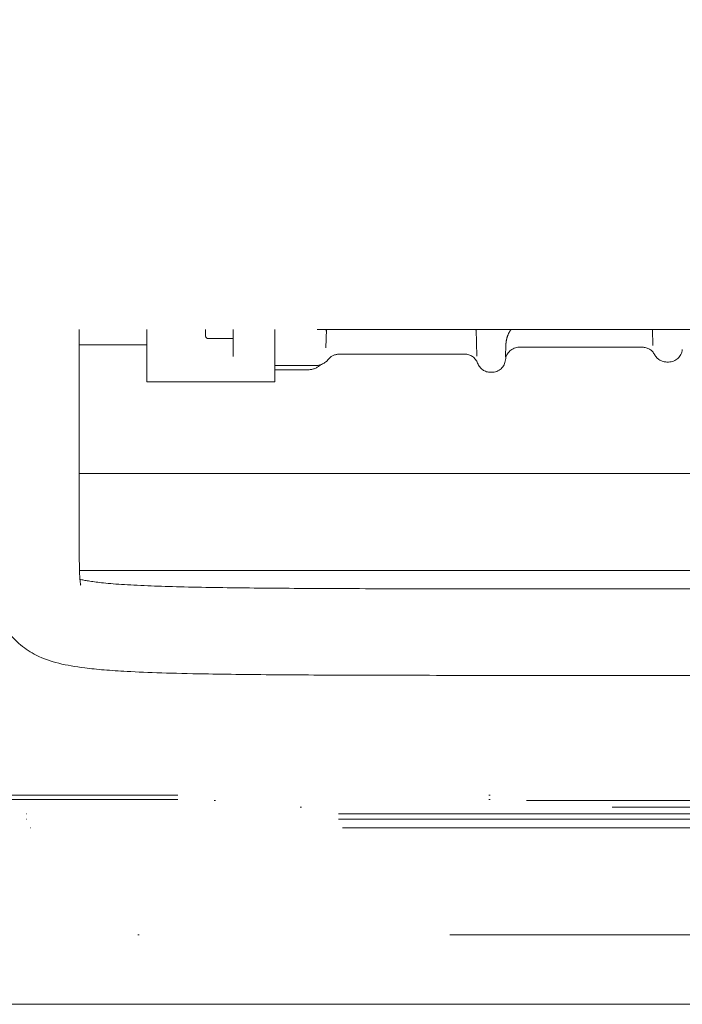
# Model space of a CAD drawing. Header units: millimetres. Extents: x -25606 to 96684, y -22894 to 47132.
# Tile 55 of 89: x 8976 to 9167, y 7013 to 7298. Entities that reach past the tile are written whole.
import ezdxf

# ---------------------------------------------------------------- set-up
doc = ezdxf.new("R2010")
doc.units = ezdxf.units.MM
doc.header["$LTSCALE"] = 50
doc.linetypes.add('A_CARA_16', pattern=[11.4, 6, -1.8, 0, -1.8, 0, -1.8])
doc.layers.add('CA_TG', color=9, linetype='A_CARA_16', lineweight=13)

# ---------------------------------------------------------------- blocks, each defined once
blk = doc.blocks.new('tg')
h = blk.add_hatch()
h.set_pattern_fill('ANSI31', color=252, scale=254, angle=345, style=0)
h.set_pattern_definition([(30, (1065.013, 4011), (-15.87501, 27.4963), [])])
edge = h.paths.add_edge_path()
edge.add_spline(control_points=[(5561.44, 7111.52), (5560.77, 7111.63), (5560.1, 7111.75), (5559.44, 7111.88)], knot_values=[13.825662, 13.825662, 13.825662, 13.825662, 14.000098, 14.000098, 14.000098, 14.000098], degree=3, periodic=0)
edge.add_line((5559.44, 7111.88), (5559.44, 7111.88))
edge.add_line((5559.44, 7111.88), (5559.44, 7148.08))
edge.add_line((5559.44, 7148.08), (5561.44, 7148.08))
edge.add_line((5561.44, 7148.08), (5561.44, 7111.52))
edge.add_line((5561.44, 7111.52), (5561.44, 7111.52))
edge = h.paths.add_edge_path()
edge.add_line((4448.44, 6141.46), (4448.44, 6226.45))
edge.add_spline(control_points=[(4448.44, 6226.45), (4449.11, 6226.22), (4449.78, 6225.97), (4450.44, 6225.72)], knot_values=[10.864235, 10.864235, 10.864235, 10.864235, 11.074814, 11.074814, 11.074814, 11.074814], degree=3, periodic=0)
edge.add_line((4450.44, 6225.72), (4450.44, 6225.72))
edge.add_line((4450.44, 6225.72), (4450.44, 6142.04))
edge.add_spline(control_points=[(4450.44, 6142.04), (4450.27, 6141.99), (4450.09, 6141.94), (4449.43, 6141.74), (4448.94, 6141.6), (4448.44, 6141.46)], knot_values=[22.713594, 22.713594, 22.713594, 22.713594, 22.768373, 22.768373, 22.922016, 22.922016, 22.922016, 22.922016], degree=3, periodic=0)
edge = h.paths.add_edge_path()
edge.add_ellipse((5557.44, 6158.55), major_axis=(-3, 4), ratio=1, start_angle=270, end_angle=299.5519)
edge.add_line((5559.44, 6163.13), (5559.44, 6212.82))
edge.add_line((5559.44, 6212.82), (5559.44, 6212.82))
edge.add_spline(control_points=[(5559.44, 6212.82), (5559.83, 6212.95), (5560.22, 6213.08), (5560.89, 6213.27), (5561.16, 6213.35), (5561.44, 6213.43)], knot_values=[5.579232, 5.579232, 5.579232, 5.579232, 5.705995, 5.705995, 5.795124, 5.795124, 5.795124, 5.795124], degree=3, periodic=0)
edge.add_line((5561.44, 6213.43), (5561.44, 6161.55))
at = {"color": 252}
for p, q in [((5279.71, 6235), (4652.44, 6235)), ((4930.44, 6219.83), (4930.44, 6235)), ((4947.44, 6233.13), (4947.44, 6235)), ((4955.44, 6235), (4955.44, 6227.15)), ((4967.44, 6219.83), (4967.44, 6235)), ((4982.18, 6229.66), (4982.32, 6235)), ((5025.57, 6235), (5025.77, 6227.26)), ((5076.57, 6235), (5076.69, 6230.33)), ((4910.94, 6230.55), (4930.44, 6230.55)), ((4948.24, 6232.33), (4955.44, 6232.33)), ((5034.11, 6227.03), (5034.2, 6230.54)), ((5038.05, 6229.83), (5073.72, 6229.83)), ((4986.03, 6227.83), (5022.33, 6227.83)), ((4967.44, 6224.51), (4979.04, 6224.51)), ((5080.71, 6225.56), (5081.17, 6225.56)), ((4967.44, 6223.33), (4977.14, 6223.33)), ((5029.79, 6222.58), (5030.09, 6222.58)), ((4967.44, 6219.83), (4930.44, 6219.83)), ((5129.44, 6193.33), (4910.94, 6193.33)), ((5129.44, 6165.33), (4911, 6165.33)), ((4639.44, 6100.45), (5338.12, 6100.45)), ((4639.44, 6099.2), (5338.12, 6099.2)), ((5340.12, 6098.87), (4639.44, 6098.87)), ((5364.94, 6097), (4639.44, 6097)), ((5285.84, 6095), (4844.04, 6095)), ((5285.84, 6093.5), (4844.04, 6093.5)), ((5286.94, 6091), (4869.94, 6091)), ((5318.01, 6060.06), (4811.88, 6060.06)), ((4810.94, 6040), (5318.94, 6040))]:
    blk.add_line(p, q, dxfattribs=at)
blk.add_lwpolyline([(4329.94, 6040), (5679.94, 6040), (5679.94, 7290), (4329.94, 7290)], close=True)
for centre, radius, start, end in [((4948.24, 6233.13), 0.8, 180, 270), ((4986.3, 6234.33), 4, 170.4301, 178.5), ((5021.58, 6234.33), 4, 1.5, 9.5699), ((5072.58, 6234.33), 4, 1.5, 9.5699), ((5038.06, 6225.83), 4, 90.0641, 174.6825), ((5073.63, 6225.83), 4, 27.7451, 90), ((4986.03, 6223.83), 4, 90, 140.8903), ((5022.27, 6223.83), 4, 20.0399, 90), ((5080.71, 6229.56), 4, 207.7451, 270), ((5081.17, 6229.56), 4, 270, 354.8054), ((4977.14, 6228.33), 5, 270, 314.5859), ((4979.04, 6229.51), 5, 270, 320.9347), ((5029.79, 6226.58), 4, 200.0399, 270), ((5030.09, 6226.58), 4, 270, 354.6825)]:
    blk.add_arc(centre, radius, start, end, dxfattribs=at)
for points, knots in [([(4885.94, 6235), (4885.94, 6231.34), (4885.94, 6227.79), (4885.94, 6219.15), (4885.94, 6214.22), (4885.94, 6205.01), (4885.94, 6200.72), (4885.94, 6192.6), (4885.94, 6188.79), (4885.94, 6181.43), (4885.94, 6177.97), (4885.94, 6170.86), (4885.92, 6167.5), (4886.12, 6161.26), (4886.23, 6158.33), (4887.73, 6152.59), (4888.68, 6150.14), (4892.34, 6144.85), (4895.39, 6142.41), (4902.76, 6138.77), (4907.09, 6137.9), (4916.01, 6136.75), (4919.98, 6136.43), (4930.74, 6135.84), (4937.99, 6135.61), (4953.58, 6135.34), (4961.06, 6135.25), (4977.34, 6135.14), (4985.89, 6135.1), (5004.78, 6135.05), (5015.06, 6135.04), (5038.29, 6135.02), (5051.32, 6135.02), (5081.58, 6135.02), (5099.09, 6135.03), (5133.37, 6135.04), (5149.32, 6135.04), (5183.71, 6135.05), (5202.15, 6135.05), (5221.94, 6135.05)], [0.681706, 0.681706, 0.681706, 0.681706, 0.726767, 0.726767, 0.795405, 0.795405, 0.864033, 0.864033, 0.936087, 0.936087, 1.01749, 1.01749, 1.123743, 1.123743, 1.223743, 1.223743, 1.284874, 1.284874, 1.362328, 1.362328, 1.469222, 1.469222, 1.537452, 1.537452, 1.623267, 1.623267, 1.685296, 1.685296, 1.74015, 1.74015, 1.793193, 1.793193, 1.848027, 1.848027, 1.908204, 1.908204, 1.954102, 1.954102, 2, 2, 2, 2]), ([(4910.94, 6235), (4910.94, 6231.34), (4910.94, 6227.79), (4910.94, 6219.15), (4910.94, 6214.22), (4910.94, 6205.01), (4910.94, 6200.72), (4910.94, 6192.6), (4910.94, 6188.79), (4910.94, 6181.43), (4910.94, 6177.96), (4910.94, 6171.1), (4910.94, 6167.89), (4911.06, 6162.95), (4911.29, 6161.29), (4911.35, 6161.08), (4911.35, 6161.07), (4911.35, 6161.08)], [0.681706, 0.681706, 0.681706, 0.681706, 0.7267672, 0.7267672, 0.795405, 0.795405, 0.8640328, 0.8640328, 0.9360872, 0.9360872, 1.01749, 1.01749, 1.1178547, 1.1178547, 1.2218714, 1.2218714, 1.2292586, 1.2292586, 1.2292586, 1.2292586]), ([(5035.7, 6235), (5035.39, 6234.58), (5035.2, 6234.23), (5034.67, 6233.18), (5034.56, 6232.74), (5034.32, 6231.84), (5034.29, 6231.57), (5034.24, 6231.14), (5034.22, 6231.01), (5034.21, 6230.79), (5034.21, 6230.71), (5034.2, 6230.61), (5034.2, 6230.57), (5034.2, 6230.54)], [1.47382603, 1.47382603, 1.47382603, 1.47382603, 1.473918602, 1.473918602, 1.474157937, 1.474157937, 1.474567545, 1.474567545, 1.474977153, 1.474977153, 1.475386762, 1.475386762, 1.475624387, 1.475624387, 1.475624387, 1.475624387]), ([(4911.14, 6162.79), (4912.42, 6162.48), (4914.47, 6162.12), (4920.66, 6161.44), (4925.07, 6161.14), (4935.74, 6160.7), (4941.69, 6160.55), (4955.02, 6160.32), (4962.09, 6160.25), (4977.67, 6160.14), (4986.01, 6160.1), (5004.56, 6160.05), (5014.72, 6160.04), (5037.72, 6160.02), (5050.65, 6160.02), (5080.68, 6160.02), (5098.07, 6160.03), (5121.32, 6160.04), (5125.34, 6160.04), (5129.44, 6160.04)], [1.4161023, 1.4161023, 1.4161023, 1.4161023, 1.4825496, 1.4825496, 1.5599775, 1.5599775, 1.6275911, 1.6275911, 1.6860813, 1.6860813, 1.739822, 1.739822, 1.7924238, 1.7924238, 1.8470268, 1.8470268, 1.9070132, 1.9070132, 1.919254, 1.919254, 1.919254, 1.919254])]:
    blk.add_open_spline(points, degree=3, knots=knots, dxfattribs=at)
blk.add_open_spline([(4982.92, 6226.36), (4982.92, 6226.36), (4982.92, 6226.36), (4982.92, 6226.36)], degree=3, dxfattribs=at)

msp = doc.modelspace()

# ---------------------------------------------------------------- block references
at = {"layer": 'CA_TG'}
msp.add_blockref('tg', (4082.27, 973.28), dxfattribs=at)

doc.saveas('drawing.dxf')
